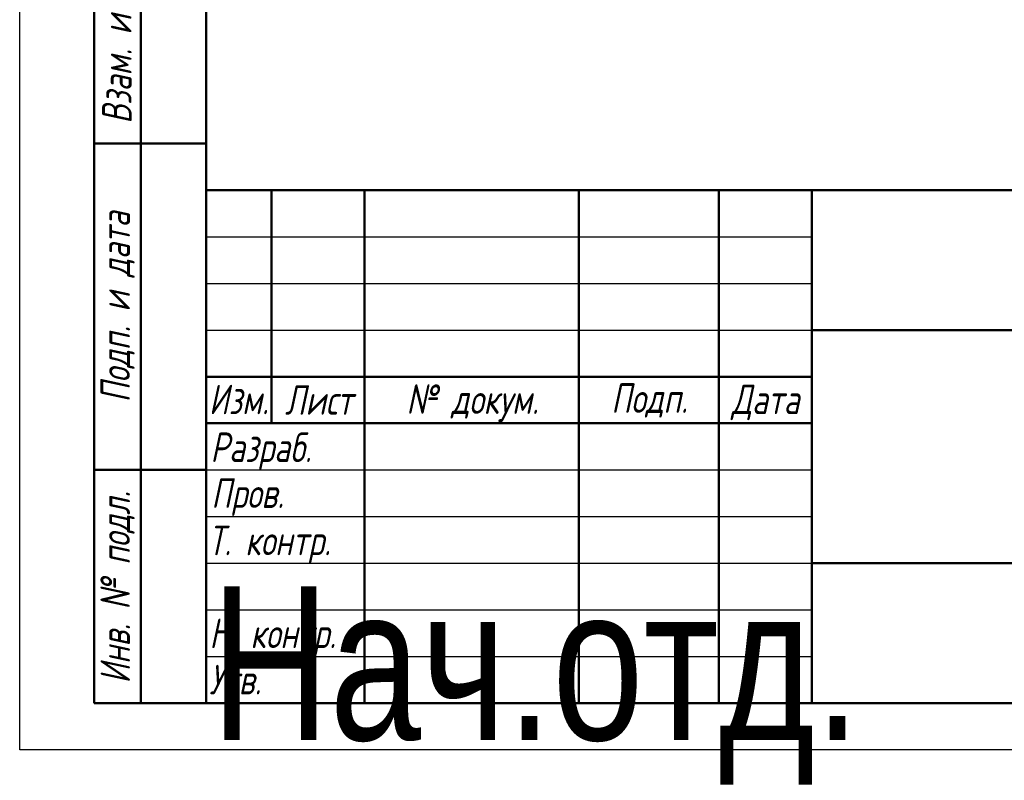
# Model space of a CAD drawing. Header units: millimetres. Extents: x -75 to 691, y -69 to 356.
# Tile 1 of 19: x 0 to 106, y -3 to 78. Entities that reach past the tile are written whole.
import ezdxf
from ezdxf.enums import TextEntityAlignment as Align

# ---------------------------------------------------------------- set-up
doc = ezdxf.new("R2018")
doc.units = ezdxf.units.MM
for name, color, linetype, lineweight in [('Заголовок (ГОСТ)', 7, 'Continuous', 50), ('Кромка (ГОСТ)', 7, 'Continuous', 50), ('Обозначение (ГОСТ)', 7, 'Continuous', 25), ('Эскизная геометрия (ГОСТ)', 7, 'Continuous', 50)]:
    doc.layers.add(name, color=color, linetype=linetype, lineweight=lineweight)
doc.styles.get("Standard").update_dxf_attribs({"font": 'GOST Common Italic.ttf'})
doc.styles.add('Альтернативный текст (ГОСТ)', font='txt', dxfattribs={"width": 0.8})

# ---------------------------------------------------------------- blocks, each defined once
blk = doc.blocks.new('ГОСТ - Доп. графы 1')
at = {"layer": 'Эскизная геометрия (ГОСТ)'}
for p, q in [((-12, 0), (-12, 145)), ((-12, 145), (0, 145)), ((-7, 145), (-7, 0)), ((-12, 110), (-7, 110)), ((-7, 110), (0, 110)), ((-12, 85), (-7, 85)), ((-7, 85), (0, 85)), ((-12, 60), (-7, 60)), ((-7, 60), (0, 60)), ((-12, 25), (-7, 25)), ((-7, 25), (0, 25)), ((0, 0), (-12, 0))]:
    blk.add_line(p, q, dxfattribs=at)
at = {"layer": 'Обозначение (ГОСТ)', "char_height": 3.17, "attachment_point": 5, "rotation": 90, "style": 'Альтернативный текст (ГОСТ)'}
for s, insert, width in [('\\fGOST Common|b0|i1;\\H3.1700;Подп. и дата', (-9.37, 127.41), 34.7679), ('\\fGOST Common|b0|i1;\\H3.1700;Инв. № дубл.', (-8.95, 97.55), 24.8438), ('\\fGOST Common|b0|i1;\\H3.1700;Взам. инв. №', (-9.58, 72.53), 24.8669), ('\\fGOST Common|b0|i1;\\H3.1700;Подп. и дата', (-9.5, 42.47), 35.1486), ('\\fGOST Common|b0|i1;\\H3.1700;Инв. № подл.', (-9.5, 12.41), 24.9618)]:
    blk.add_mtext(s, dxfattribs=dict(at, insert=insert, width=width))
at = {"layer": 'Обозначение (ГОСТ)', "lineweight": 30, "width": 0.8, "flags": 17}
for tag, p in [('Подп._и_дата_2', (-3.53, 127.51)), ('Инв._номер_дубликата', (-3.41, 97.47)), ('Взамен_инв._номера', (-3.46, 72.53)), ('Подп._и_дата_1', (-3.42, 42.35)), ('ИНВЕНТАРНЫЙ_НОМЕР', (-3.33, 12.68))]:
    blk.add_attdef(tag, text='', height=3.17, rotation=90, dxfattribs=at).set_placement(p, align=Align.MIDDLE_CENTER)
blk = doc.blocks.new('Основные надписи ГОСТ - Форма 1')
at = {"layer": 'Заголовок (ГОСТ)'}
for p, q in [((0, 55), (185, 55)), ((0, 0), (0, 55)), ((0, 0), (0, 55)), ((7, 55), (7, 30)), ((17, 55), (17, 0)), ((40, 55), (40, 0)), ((55, 55), (55, 0)), ((65, 55), (65, 0)), ((65, 40), (185, 40)), ((0, 35), (65, 35)), ((0, 30), (65, 30)), ((65, 15), (185, 15)), ((185, 0), (0, 0))]:
    blk.add_line(p, q, dxfattribs=at)
at = {"layer": 'Заголовок (ГОСТ)', "linetype": 'Continuous', "lineweight": 25}
for p, q in [((0, 50), (65, 50)), ((0, 45), (65, 45)), ((0, 40), (65, 40)), ((0, 25), (65, 25)), ((0, 20), (65, 20)), ((0, 15), (65, 15)), ((0, 10), (65, 10)), ((0, 5), (65, 5))]:
    blk.add_line(p, q, dxfattribs=at)
at = {"layer": 'Заголовок (ГОСТ)', "char_height": 3.17, "style": 'Альтернативный текст (ГОСТ)'}
for s, insert, width, attachment_point in [('\\fGOST Common|b0|i1;\\H3.1700;Изм.', (3.5, 32.56), 6.9635, 5), ('\\fGOST Common|b0|i1;\\H3.1700;Лист', (12.1, 32.5), 10.0029, 5), ('\\fGOST Common|b0|i1;\\H3.1700;Подп.', (47.56, 32.45), 14.879, 5), ('\\fGOST Common|b0|i1;\\H3.1700;Дата', (60.02, 32.24), 9.9614, 5), ('\\A0;\\fGOST Common|b0|i1;\\H3.1700;№ докум.', (28.58, 32.16), 22.9069, 5), ('\\fGOST Common|b0|i1;\\H3.1700;Разраб.', (0.47, 27), 16.9971, 4), ('\\fGOST Common|b0|i1;\\H3.1700;Пров.', (0.56, 22.08), 17.0192, 4), ('\\A0;\\fGOST Common|b0|i1;\\H3.1700;Т. контр.', (0.23, 17.01), 16.9554, 4), ('\\fGOST Common|b0|i1;\\H3.1700;Н. контр.', (0.36, 7.05), 16.9999, 4), ('\\fGOST Common|b0|i1;\\H3.1700;Утв.', (0.34, 2.52), 17.0083, 4)]:
    blk.add_mtext(s, dxfattribs=dict(at, insert=insert, width=width, attachment_point=attachment_point))
at = {"layer": 'Заголовок (ГОСТ)', "lineweight": 30, "flags": 104}
for tag, height, width, p in [('Изм1', 2.89, 0.7, (3.51, 52.52)), ('Лист1', 2.89, 0.7, (12.03, 52.52)), ('Докум1', 2.89, 0.7, (28.54, 52.48)), ('Изм2', 2.89, 0.7, (3.5, 47.52)), ('Лист2', 2.89, 0.7, (12.01, 47.5)), ('Докум2', 2.89, 0.7, (28.53, 47.5)), ('Изм3', 2.89, 0.7, (3.5, 42.5)), ('Лист3', 2.89, 0.7, (12.01, 42.51)), ('Докум3', 2.89, 0.7, (28.51, 42.48)), ('Изм4', 2.89, 0.7, (3.51, 37.5)), ('Лист4', 2.89, 0.7, (12, 37.53)), ('Докум4', 2.89, 0.7, (28.51, 37.52)), ('НАИМЕНОВАНИЕ', 5, 0.8, (100.03, 29.98)), ('Литера', 3.5, 0.8, (137.52, 27.25)), ('Литера2', 3.5, 0.8, (142.51, 27.22)), ('Литера3', 3.5, 0.8, (147.52, 27.21)), ('Масса', 3.5, 0.8, (158.47, 27.53)), ('Масштаб', 3.5, 0.8, (176, 27.6)), ('Тип_документа', 3.17, 0.8, (100.08, 17.56)), ('Листов', 3.17, 0.8, (177.46, 17.58)), ('Материал_Класс', 3.5, 0.9, (100, 7.5))]:
    blk.add_attdef(tag, text='', height=height, dxfattribs=dict(at, width=width)).set_placement(p, align=Align.MIDDLE_CENTER)
for tag, height, width, p in [('Подп1', 2.89, 0.7, (40.01, 52.51)), ('Дата1', 2, 0.7, (55.01, 52.51)), ('Подп2', 2.89, 0.7, (40.01, 47.5)), ('Дата2', 2, 0.7, (55.01, 47.49)), ('Подп3', 2.89, 0.7, (40.01, 42.51)), ('Дата3', 2, 0.7, (55.02, 42.52)), ('Подп4', 2.89, 0.7, (40.01, 37.51)), ('Дата4', 2, 0.7, (55.02, 37.51)), ('АВТОР', 3.17, 0.8, (17.41, 27.49)), ('Разработал_Подп.', 2.89, 0.7, (40.05, 27.51)), ('ДАТА_СОЗДАНИЯ', 2, 0.7, (55.01, 27.51)), ('ПРОВЕРИЛ', 3.17, 0.8, (17.41, 22.53)), ('Проверил_Подп.', 2.89, 0.7, (40.05, 22.52)), ('ДАТА_ПРОВЕРКИ', 2, 0.7, (55.02, 22.51)), ('ТЕХНОЛОГ', 3.17, 0.8, (17.33, 17.54)), ('Технолог_Подп.', 2.89, 0.7, (40.05, 17.51)), ('Технолог_Дата', 2, 0.7, (55.01, 17.5)), ('НАЧ._ОТДЕЛА', 3.17, 0.8, (17.46, 12.45)), ('Руководитель_Подп.', 2.89, 0.7, (40.01, 12.5)), ('Руководитель_Дата', 2, 0.7, (55.01, 12.51)), ('Должность_руководителя', 3.17, 0.8, (0.52, 12.51)), ('НОРМОКОНТРОЛЬ', 3.17, 0.8, (17.37, 7.48)), ('Нормоконтроль_Подп.', 2.89, 0.7, (40.05, 7.52)), ('ДАТА_НОРМОКОНТРОЛЯ', 2, 0.7, (55.02, 7.51)), ('УТВЕРДИЛ', 3.17, 0.8, (17.4, 2.51)), ('Утвердил_Подп.', 2.89, 0.7, (40.05, 2.51)), ('ДАТА_УТВЕРЖДЕНИЯ', 2, 0.7, (55.01, 2.5))]:
    blk.add_attdef(tag, text='', height=height, dxfattribs=dict(at, width=width)).set_placement(p, align=Align.MIDDLE_LEFT)
for tag, height, p in [('ОБОЗНАЧЕНИЕ', 5, (125.33, 47.56)), ('ОРГАНИЗАЦИЯ', 3.5, (160.02, 7.6))]:
    blk.add_attdef(tag, text='', height=height, dxfattribs=at).set_placement(p, align=Align.MIDDLE_CENTER)
at = {"layer": 'Заголовок (ГОСТ)', "lineweight": 30, "width": 0.9, "flags": 104}
for tag, p in [('Материал_Наим.', (133.71, 9.75)), ('Материал_ГОСТ', (134.04, 4.06))]:
    blk.add_attdef(tag, text='', height=3.5, dxfattribs=at).set_placement(p, align=Align.MIDDLE_RIGHT)
blk = doc.blocks.new('Рамки ГОСТ_ граница 297x210')
at = {"layer": 'Кромка (ГОСТ)', "lineweight": 25}
for p, q in [((0, 0), (0, 297)), ((210, 0), (0, 0))]:
    blk.add_line(p, q, dxfattribs=at)
at = {"layer": 'Кромка (ГОСТ)'}
for p, q in [((20, 292), (20, 5)), ((20, 5), (205, 5))]:
    blk.add_line(p, q, dxfattribs=at)

msp = doc.modelspace()

# ---------------------------------------------------------------- block references
for name, p in [('Рамки ГОСТ_ граница 297x210', (0, 0)), ('ГОСТ - Доп. графы 1', (20, 5))]:
    msp.add_blockref(name, p)
ref = msp.add_blockref('Основные надписи ГОСТ - Форма 1', (20, 5))
lines = msp.add_mtext('\\W0.8000;Нач.отд.', dxfattribs={"layer": 'Заголовок (ГОСТ)', "insert": (20.5216, 17.5142), "char_height": 16.475961, "attachment_point": 1})
ref.add_attrib('Должность_руководителя', '', (20.5216, 17.5142), dxfattribs={"flags": 104}).embed_mtext(lines)
lines = msp.add_mtext('\\W0.8000;', dxfattribs={"layer": 'Заголовок (ГОСТ)', "insert": (37.4114, 32.4883), "char_height": 22.59262, "attachment_point": 1})
ref.add_attrib('АВТОР', '', (37.4114, 32.4883), dxfattribs={"flags": 104}).embed_mtext(lines)
lines = msp.add_mtext('\\W0.8000;', dxfattribs={"layer": 'Заголовок (ГОСТ)', "insert": (37.4083, 27.5258), "char_height": 22.55166, "attachment_point": 1})
ref.add_attrib('ПРОВЕРИЛ', '', (37.4083, 27.5258), dxfattribs={"flags": 104}).embed_mtext(lines)
lines = msp.add_mtext('\\W0.8000;', dxfattribs={"layer": 'Заголовок (ГОСТ)', "insert": (37.3337, 22.5428), "char_height": 22.67099, "attachment_point": 1})
ref.add_attrib('ТЕХНОЛОГ', '', (37.3337, 22.5428), dxfattribs={"flags": 104}).embed_mtext(lines)
lines = msp.add_mtext('\\W0.8000;', dxfattribs={"layer": 'Заголовок (ГОСТ)', "insert": (37.4616, 17.4456), "char_height": 22.55501, "attachment_point": 1})
ref.add_attrib('НАЧ._ОТДЕЛА', '', (37.4616, 17.4456), dxfattribs={"flags": 104}).embed_mtext(lines)
lines = msp.add_mtext('\\W0.8000;', dxfattribs={"layer": 'Заголовок (ГОСТ)', "insert": (37.3745, 12.4807), "char_height": 22.66902, "attachment_point": 1})
ref.add_attrib('НОРМОКОНТРОЛЬ', '', (37.3745, 12.4807), dxfattribs={"flags": 104}).embed_mtext(lines)
lines = msp.add_mtext('\\W0.8000;', dxfattribs={"layer": 'Заголовок (ГОСТ)', "insert": (37.4006, 7.5066), "char_height": 22.61295, "attachment_point": 1})
ref.add_attrib('УТВЕРДИЛ', '', (37.4006, 7.5066), dxfattribs={"flags": 104}).embed_mtext(lines)
lines = msp.add_mtext('\\W0.7000;', dxfattribs={"layer": 'Заголовок (ГОСТ)', "insert": (75.0121, 57.5134), "char_height": 9.98446, "attachment_point": 1})
ref.add_attrib('Дата1', '', (75.0121, 57.5134), dxfattribs={"flags": 104}).embed_mtext(lines)
lines = msp.add_mtext('\\W0.7000;', dxfattribs={"layer": 'Заголовок (ГОСТ)', "insert": (75.0121, 52.4908), "char_height": 9.98446, "attachment_point": 1})
ref.add_attrib('Дата2', '', (75.0121, 52.4908), dxfattribs={"flags": 104}).embed_mtext(lines)
lines = msp.add_mtext('\\W0.7000;', dxfattribs={"layer": 'Заголовок (ГОСТ)', "insert": (75.0232, 47.521), "char_height": 9.97116, "attachment_point": 1})
ref.add_attrib('Дата3', '', (75.0232, 47.521), dxfattribs={"flags": 104}).embed_mtext(lines)
lines = msp.add_mtext('\\W0.7000;', dxfattribs={"layer": 'Заголовок (ГОСТ)', "insert": (75.0232, 42.5092), "char_height": 9.98863, "attachment_point": 1})
ref.add_attrib('Дата4', '', (75.0232, 42.5092), dxfattribs={"flags": 104}).embed_mtext(lines)
lines = msp.add_mtext('\\W0.7000;', dxfattribs={"layer": 'Заголовок (ГОСТ)', "insert": (75.0086, 32.5112), "char_height": 9.98041, "attachment_point": 1})
ref.add_attrib('ДАТА_СОЗДАНИЯ', '', (75.0086, 32.5112), dxfattribs={"flags": 104}).embed_mtext(lines)
lines = msp.add_mtext('\\W0.7000;', dxfattribs={"layer": 'Заголовок (ГОСТ)', "insert": (75.022, 27.5095), "char_height": 9.95769, "attachment_point": 1})
ref.add_attrib('ДАТА_ПРОВЕРКИ', '', (75.022, 27.5095), dxfattribs={"flags": 104}).embed_mtext(lines)
lines = msp.add_mtext('\\W0.7000;', dxfattribs={"layer": 'Заголовок (ГОСТ)', "insert": (75.0148, 22.5028), "char_height": 9.98633, "attachment_point": 1})
ref.add_attrib('Технолог_Дата', '', (75.0148, 22.5028), dxfattribs={"flags": 104}).embed_mtext(lines)
lines = msp.add_mtext('\\W0.7000;', dxfattribs={"layer": 'Заголовок (ГОСТ)', "insert": (75.0101, 17.5095), "char_height": 9.99024, "attachment_point": 1})
ref.add_attrib('Руководитель_Дата', '', (75.0101, 17.5095), dxfattribs={"flags": 104}).embed_mtext(lines)
lines = msp.add_mtext('\\W0.7000;', dxfattribs={"layer": 'Заголовок (ГОСТ)', "insert": (75.0237, 12.5112), "char_height": 9.98246, "attachment_point": 1})
ref.add_attrib('ДАТА_НОРМОКОНТРОЛЯ', '', (75.0237, 12.5112), dxfattribs={"flags": 104}).embed_mtext(lines)
lines = msp.add_mtext('\\W0.7000;', dxfattribs={"layer": 'Заголовок (ГОСТ)', "insert": (75.0093, 7.4985), "char_height": 9.9968, "attachment_point": 1})
ref.add_attrib('ДАТА_УТВЕРЖДЕНИЯ', '', (75.0093, 7.4985), dxfattribs={"flags": 104}).embed_mtext(lines)
lines = msp.add_mtext('\\W0.7000;', dxfattribs={"layer": 'Заголовок (ГОСТ)', "insert": (60.0143, 57.5125), "char_height": 14.91999, "attachment_point": 1})
ref.add_attrib('Подп1', '', (60.0143, 57.5125), dxfattribs={"flags": 104}).embed_mtext(lines)
lines = msp.add_mtext('\\W0.7000;', dxfattribs={"layer": 'Заголовок (ГОСТ)', "insert": (60.0143, 52.5027), "char_height": 14.98562, "attachment_point": 1})
ref.add_attrib('Подп2', '', (60.0143, 52.5027), dxfattribs={"flags": 104}).embed_mtext(lines)
lines = msp.add_mtext('\\W0.7000;', dxfattribs={"layer": 'Заголовок (ГОСТ)', "insert": (60.0143, 47.5148), "char_height": 14.98562, "attachment_point": 1})
ref.add_attrib('Подп3', '', (60.0143, 47.5148), dxfattribs={"flags": 104}).embed_mtext(lines)
lines = msp.add_mtext('\\W0.7000;', dxfattribs={"layer": 'Заголовок (ГОСТ)', "insert": (60.0144, 42.5058), "char_height": 14.96586, "attachment_point": 1})
ref.add_attrib('Подп4', '', (60.0144, 42.5058), dxfattribs={"flags": 104}).embed_mtext(lines)
lines = msp.add_mtext('\\W0.7000;', dxfattribs={"layer": 'Заголовок (ГОСТ)', "insert": (60.045, 32.5144), "char_height": 14.95963, "attachment_point": 1})
ref.add_attrib('Разработал_Подп.', '', (60.045, 32.5144), dxfattribs={"flags": 104}).embed_mtext(lines)
lines = msp.add_mtext('\\W0.7000;', dxfattribs={"layer": 'Заголовок (ГОСТ)', "insert": (60.045, 27.5245), "char_height": 14.93971, "attachment_point": 1})
ref.add_attrib('Проверил_Подп.', '', (60.045, 27.5245), dxfattribs={"flags": 104}).embed_mtext(lines)
lines = msp.add_mtext('\\W0.7000;', dxfattribs={"layer": 'Заголовок (ГОСТ)', "insert": (60.045, 22.5148), "char_height": 14.93971, "attachment_point": 1})
ref.add_attrib('Технолог_Подп.', '', (60.045, 22.5148), dxfattribs={"flags": 104}).embed_mtext(lines)
lines = msp.add_mtext('\\W0.7000;', dxfattribs={"layer": 'Заголовок (ГОСТ)', "insert": (60.0052, 17.505), "char_height": 14.97955, "attachment_point": 1})
ref.add_attrib('Руководитель_Подп.', '', (60.0052, 17.505), dxfattribs={"flags": 104}).embed_mtext(lines)
lines = msp.add_mtext('\\W0.7000;', dxfattribs={"layer": 'Заголовок (ГОСТ)', "insert": (60.045, 12.5151), "char_height": 14.93971, "attachment_point": 1})
ref.add_attrib('Нормоконтроль_Подп.', '', (60.045, 12.5151), dxfattribs={"flags": 104}).embed_mtext(lines)
lines = msp.add_mtext('\\W0.7000;', dxfattribs={"layer": 'Заголовок (ГОСТ)', "insert": (60.045, 7.5053), "char_height": 14.95963, "attachment_point": 1})
ref.add_attrib('Утвердил_Подп.', '', (60.045, 7.5053), dxfattribs={"flags": 104}).embed_mtext(lines)
lines = msp.add_mtext('\\W0.7000;', dxfattribs={"layer": 'Заголовок (ГОСТ)', "insert": (48.5417, 57.4833), "char_height": 22.94698, "attachment_point": 1})
ref.add_attrib('Докум1', '', (48.5417, 57.4833), dxfattribs={"flags": 104}).embed_mtext(lines)
lines = msp.add_mtext('\\W0.7000;', dxfattribs={"layer": 'Заголовок (ГОСТ)', "insert": (48.526, 52.4968), "char_height": 22.97824, "attachment_point": 1})
ref.add_attrib('Докум2', '', (48.526, 52.4968), dxfattribs={"flags": 104}).embed_mtext(lines)
lines = msp.add_mtext('\\W0.7000;', dxfattribs={"layer": 'Заголовок (ГОСТ)', "insert": (48.5104, 47.4791), "char_height": 22.94698, "attachment_point": 1})
ref.add_attrib('Докум3', '', (48.5104, 47.4791), dxfattribs={"flags": 104}).embed_mtext(lines)
lines = msp.add_mtext('\\W0.7000;', dxfattribs={"layer": 'Заголовок (ГОСТ)', "insert": (48.5148, 42.5199), "char_height": 22.97406, "attachment_point": 1})
ref.add_attrib('Докум4', '', (48.5148, 42.5199), dxfattribs={"flags": 104}).embed_mtext(lines)
lines = msp.add_mtext('\\W0.7000;', dxfattribs={"layer": 'Заголовок (ГОСТ)', "insert": (32.0309, 57.5161), "char_height": 9.99314, "attachment_point": 1})
ref.add_attrib('Лист1', '', (32.0309, 57.5161), dxfattribs={"flags": 104}).embed_mtext(lines)
lines = msp.add_mtext('\\W0.7000;', dxfattribs={"layer": 'Заголовок (ГОСТ)', "insert": (32.012, 52.5044), "char_height": 9.97806, "attachment_point": 1})
ref.add_attrib('Лист2', '', (32.012, 52.5044), dxfattribs={"flags": 104}).embed_mtext(lines)
lines = msp.add_mtext('\\W0.7000;', dxfattribs={"layer": 'Заголовок (ГОСТ)', "insert": (32.012, 47.5076), "char_height": 9.97806, "attachment_point": 1})
ref.add_attrib('Лист3', '', (32.012, 47.5076), dxfattribs={"flags": 104}).embed_mtext(lines)
lines = msp.add_mtext('\\W0.7000;', dxfattribs={"layer": 'Заголовок (ГОСТ)', "insert": (32.0042, 42.5264), "char_height": 9.99358, "attachment_point": 1})
ref.add_attrib('Лист4', '', (32.0042, 42.5264), dxfattribs={"flags": 104}).embed_mtext(lines)
lines = msp.add_mtext('\\W0.7000;', dxfattribs={"layer": 'Заголовок (ГОСТ)', "insert": (23.5126, 57.5165), "char_height": 7.004, "attachment_point": 1})
ref.add_attrib('Изм1', '', (23.5126, 57.5165), dxfattribs={"flags": 104}).embed_mtext(lines)
lines = msp.add_mtext('\\W0.7000;', dxfattribs={"layer": 'Заголовок (ГОСТ)', "insert": (23.5044, 52.5206), "char_height": 6.98767, "attachment_point": 1})
ref.add_attrib('Изм2', '', (23.5044, 52.5206), dxfattribs={"flags": 104}).embed_mtext(lines)
lines = msp.add_mtext('\\W0.7000;', dxfattribs={"layer": 'Заголовок (ГОСТ)', "insert": (23.5044, 47.5003), "char_height": 7.02032, "attachment_point": 1})
ref.add_attrib('Изм3', '', (23.5044, 47.5003), dxfattribs={"flags": 104}).embed_mtext(lines)
lines = msp.add_mtext('\\W0.7000;', dxfattribs={"layer": 'Заголовок (ГОСТ)', "insert": (23.5126, 42.5044), "char_height": 7.004, "attachment_point": 1})
ref.add_attrib('Изм4', '', (23.5126, 42.5044), dxfattribs={"flags": 104}).embed_mtext(lines)

doc.saveas('drawing.dxf')
